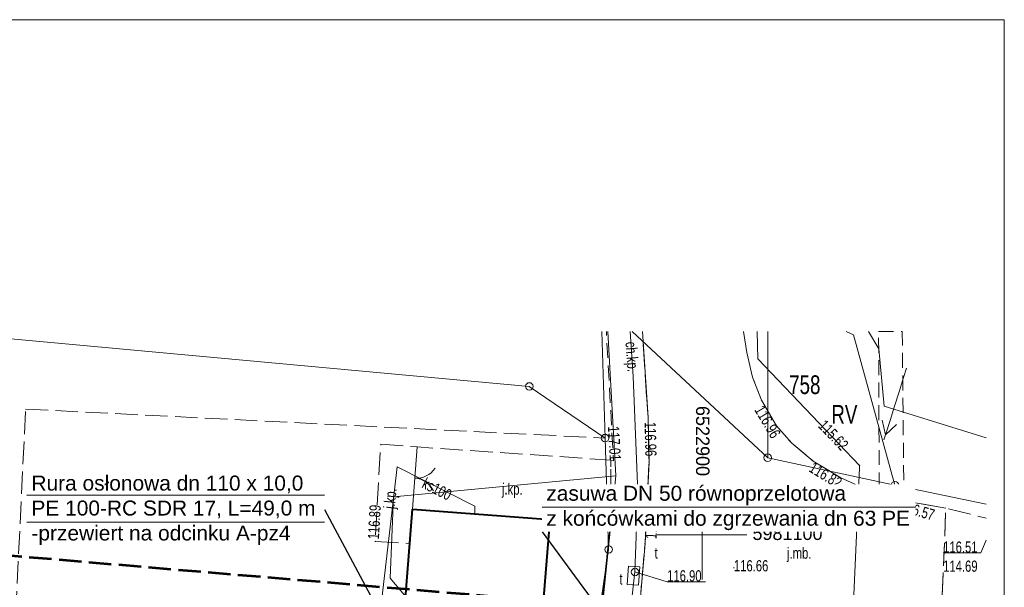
# Model space of a CAD drawing. Header units: metres. Extents: x 6522727 to 6522922, y 5980994 to 5981134.
# Tile 256 of 256: x 6522854 to 6522920, y 5981096 to 5981134. Entities that reach past the tile are written whole.
import ezdxf
from ezdxf.enums import TextEntityAlignment as Align

# ---------------------------------------------------------------- set-up
doc = ezdxf.new("R2010")
doc.units = ezdxf.units.M
doc.header["$MEASUREMENT"] = 0
doc.set_wipeout_variables(frame=1)
doc.linetypes.add('1.5_0.5', pattern=[2, 1.5, -0.5])
doc.linetypes.add('mz1.0_0.5', pattern=[1.5, 1, -0.5])
doc.layers.get('0').update_dxf_attribs({"color": 2})
for name, color, linetype, lineweight in [('-HYBRIS - GAZOCIAG - OPISY', 52, 'Continuous', 20), ('202-Punkt graniczny stabilizowany trwale', 7, 'Continuous', 0), ('209-Opis konturu klasyfikacyjnego', 7, 'Continuous', 0), ('211-Nr działki', 7, 'Continuous', 0), ('217-Granica konturu klasyfikcyjnego', 7, 'Continuous', 0), ('219-Linia granicy', 7, 'Continuous', 0), ('312-Budynek (powierzchnia)', 7, 'Continuous', 0), ('brama (linia)', 7, 'Continuous', 0), ('brama (linia) - symbol', 7, 'Continuous', 0), ('chodnik (powierzchnia)', 7, 'Continuous', 0), ('chodnik (powierzchnia)-Atr17', 7, 'Continuous', 0), ('jezdnia (powierzchnia)', 7, 'Continuous', 0), ('jezdnia (powierzchnia)-Atr17', 7, 'Continuous', 0), ('krawężnik (linia)', 7, 'Continuous', 0), ('Level 18', 7, 'Continuous', 0), ('Level 41', 7, 'Continuous', 0), ('Level 63', 7, 'Continuous', 0), ('ogrodzenie trwałe (linia)', 7, 'Continuous', 0), ('przewód elektroenergetyczny niskiego napięcia (linia) - symbol', 7, 'Continuous', 0), ('przewód gazowy (linia)', 7, 'Continuous', 0), ('przewód kanalizacyjny (linia)', 7, 'Continuous', 0), ('przewód kanalizacyjny (linia)-Atr1', 7, 'Continuous', 0), ('przewód telekomunikacyjny (linia)', 7, 'Continuous', 0), ('przewód wodociągowy (linia)', 7, 'Continuous', 0), ('punkt o określonej wysokości (sieć gazowa)', 7, 'Continuous', 0), ('punkt o określonej wysokości (sieć gazowa)-Atr3', 7, 'Continuous', 0), ('punkt o określonej wysokości (sieć kanalizacyjna)-Atr2', 7, 'Continuous', 0), ('punkt o określonej wysokości (sieć kanalizacyjna)-Atr3', 7, 'Continuous', 0), ('punkt o określonej wysokości (sieć telekomunikacyjna)', 7, 'Continuous', 0), ('punkt o określonej wysokości (sieć telekomunikacyjna)-Atr2', 7, 'Continuous', 0), ('punkt wysokościowy naturalny', 7, 'Continuous', 0), ('punkt wysokościowy naturalny-Atr2', 7, 'Continuous', 0), ('punkt wysokościowy sztuczny', 7, 'Continuous', 0), ('punkt wysokościowy sztuczny-Atr2', 7, 'Continuous', 0), ('rura ochronna - przewód gazowy (linia)', 7, 'Continuous', 0), ('właz - siec telekomunikacyjna (powierzchnia)', 7, 'Continuous', 0), ('właz - siec telekomunikacyjna (powierzchnia)-Atr17', 7, 'Continuous', 0), ('właz okrągły - siec telekomunikacyjna (punkt)', 7, 'Continuous', 0), ('właz okrągły - siec telekomunikacyjna (punkt)-Atr17', 7, 'Continuous', 0)]:
    doc.layers.add(name, color=color, linetype=linetype, lineweight=lineweight)
doc.styles.add('- POSESJA -', font='arial.ttf', dxfattribs={"height": 1})
doc.styles.get("Standard").update_dxf_attribs({"font": 'txt.shx', "width": 0.75})
doc.styles.add('Style-GEODEZJA', font='GEODEZJA.shx')
doc.linetypes.add('902-500', pattern='A,3.75,[1,ksztalty.shx,S=0.5,R=0,X=0,Y=0],3.75', length=7.5)

# ---------------------------------------------------------------- blocks, each defined once
blk = doc.blocks.new('202')
at = {"color": 0, "linetype": 'Continuous', "lineweight": -2}
blk.add_circle((0, 0), 0.25, dxfattribs=at)
blk = doc.blocks.new('US22')
at = {"color": 0, "linetype": 'Continuous', "lineweight": -2}
blk.add_circle((0, 0), 0.25, dxfattribs=at)
blk = doc.blocks.new('PW01')
at = {"linetype": 'Continuous', "lineweight": -2}
h = blk.add_hatch(color=0, dxfattribs=at)
edge = h.paths.add_edge_path()
edge.add_arc((0, 0), 0.045, 0, 360)
blk = doc.blocks.new('PW02')
at = {"linetype": 'Continuous', "lineweight": -2}
h = blk.add_hatch(color=0, dxfattribs=at)
edge = h.paths.add_edge_path()
edge.add_arc((0, 0), 0.045, 0, 360)
blk = doc.blocks.new('PE04')
at = {"color": 0, "linetype": 'Continuous', "lineweight": -2}
for p, q in [((0.65, 0), (0, 0)), ((0.65, 0), (1.65, 0)), ((1.65, 0), (2.65, 0)), ((2.65, 0), (3.65, 0)), ((3.65, 0), (4.65, 0)), ((4.65, 0), (3.784, 0.5)), ((4.65, 0), (3.784, -0.5)), ((4.65, 0), (5, 0))]:
    blk.add_line(p, q, dxfattribs=at)
blk = doc.blocks.new('OK02')
at = {"color": 0, "linetype": 'Continuous', "lineweight": -2}
for centre, start, end in [((-1.5, 0), 0, 60), ((1.5, 0), 120, 180)]:
    blk.add_arc(centre, 1.5, start, end, dxfattribs=at)

msp = doc.modelspace()

# ---------------------------------------------------------------- linework, layer by layer
at = {"layer": '-HYBRIS - GAZOCIAG - OPISY', "linetype": 'Continuous', "lineweight": 25}
for p, q in [((6522874.762, 5981101.691), (6522883.82, 5981084.844)), ((6522889.311, 5981100.194), (6522901.691, 5981083.467))]:
    msp.add_line(p, q, dxfattribs=at)
at = {"layer": '217-Granica konturu klasyfikcyjnego', "color": 3, "linetype": '1.5_0.5', "lineweight": 0, "flags": 128}
for points in [[(6522853.85, 5981088.74), (6522854.8, 5981108.39)], [(6522854.8, 5981108.39), (6522893.52, 5981106.45)]]:
    msp.add_lwpolyline(points, dxfattribs=at)
at = {"layer": '219-Linia granicy', "color": 7, "linetype": 'Continuous', "lineweight": 0, "flags": 128}
for points in [[(6522848.462, 5981113.559), (6522888.46, 5981109.9)], [(6522893.3, 5981113.559), (6522893.52, 5981106.45)], [(6522904.39, 5981105.14), (6522895.329, 5981113.559)], [(6522904.39, 5981105.14), (6522904.398, 5981113.559)], [(6522910.13, 5981113.34), (6522909.624, 5981113.559)], [(6522912.89, 5981103.31), (6522910.13, 5981113.34)], [(6522888.46, 5981109.9), (6522893.52, 5981106.45)], [(6522893.52, 5981106.45), (6522893.76, 5981099.01)], [(6522912.89, 5981103.31), (6522904.39, 5981105.14)], [(6522918.978, 5981102.046), (6522912.89, 5981103.31)], [(6522891.78, 5981085.53), (6522893.76, 5981099.01)]]:
    msp.add_lwpolyline(points, dxfattribs=at)
at = {"layer": '312-Budynek (powierzchnia)', "color": 7, "linetype": 'Continuous', "lineweight": 40, "flags": 128}
for points in [[(6522879.7, 5981089.53), (6522880.66, 5981101.7)], [(6522880.66, 5981101.7), (6522889.84, 5981101.02)], [(6522889.84, 5981101.02), (6522888.86, 5981088.89)]]:
    msp.add_lwpolyline(points, dxfattribs=at)
at = {"layer": 'brama (linia)', "color": 7, "linetype": 'Continuous', "lineweight": 0, "flags": 128}
msp.add_lwpolyline([(6522880.96, 5981105.86), (6522880.66, 5981101.7)], dxfattribs=at)
at = {"layer": 'chodnik (powierzchnia)', "color": 7, "linetype": 'mz1.0_0.5', "lineweight": 0, "flags": 128}
msp.add_lwpolyline([(6522896.017, 5981113.559), (6522896.017, 5981113.559), (6522896.39, 5981107.83), (6522896.46, 5981104.86), (6522896.19, 5981099.41), (6522895.76, 5981094.32), (6522895.27, 5981090.48), (6522894.44, 5981085.38), (6522892.95, 5981085.6), (6522892.23, 5981085.66), (6522893.89, 5981100.72), (6522893.9, 5981104.98), (6522894.08, 5981104.95), (6522893.607, 5981113.559), (6522893.607, 5981113.559)], dxfattribs=at)
at = {"layer": 'chodnik (powierzchnia)', "color": 7, "linetype": 'mz1.0_0.5', "lineweight": 0}
msp.add_3dface([(6522911.799, 5981113.559), (6522913.378, 5981113.559), (6522913.49, 5981102.27), (6522911.84, 5981102.74)], dxfattribs=at)
at = {"layer": 'jezdnia (powierzchnia)', "color": 7, "linetype": '1.5_0.5', "lineweight": 0, "flags": 128}
for points in [[(6522886.173, 5981048.251), (6522886.173, 5981048.251), (6522888.82, 5981059.78), (6522891.22, 5981069.8), (6522893.14, 5981078.66), (6522894.44, 5981085.38), (6522895.27, 5981090.48), (6522895.76, 5981094.32), (6522896.19, 5981099.41), (6522896.46, 5981104.86), (6522896.39, 5981107.83), (6522896.017, 5981113.559)], [(6522902.767, 5981113.559), (6522902.767, 5981113.559), (6522903, 5981112.17), (6522903.37, 5981110.53), (6522903.97, 5981108.98), (6522904.98, 5981107.28), (6522905.99, 5981106.11), (6522907.43, 5981104.92), (6522909.27, 5981103.8), (6522910.62, 5981103.2), (6522911.84, 5981102.74), (6522913.49, 5981102.27), (6522916.29, 5981101.77), (6522916.01, 5981094.97), (6522913.56, 5981095.04), (6522911.32, 5981094.7), (6522908.6, 5981093.85), (6522906.2, 5981092.7), (6522903.92, 5981090.92), (6522902.48, 5981089.03), (6522901.41, 5981086.83), (6522900.6, 5981084.16), (6522897.13, 5981068.58), (6522892.44, 5981048.251)], [(6522918.978, 5981094.534), (6522918.95, 5981094.54), (6522916.01, 5981094.97), (6522916.29, 5981101.77), (6522918.978, 5981101.11)]]:
    msp.add_lwpolyline(points, dxfattribs=at)
msp.add_lwpolyline([(6522878.53, 5981106.04), (6522880.96, 5981105.86), (6522893.9, 5981104.98), (6522893.89, 5981100.72), (6522889.84, 5981101.02), (6522880.66, 5981101.7), (6522880.49, 5981099.42), (6522878.16, 5981099.55), (6522878.53, 5981106.04)], close=True, dxfattribs=at)
at = {"layer": 'krawężnik (linia)', "color": 7, "linetype": 'Continuous', "lineweight": 13, "flags": 128}
for points in [[(6522886.173, 5981048.251), (6522888.82, 5981059.78), (6522891.22, 5981069.8), (6522893.14, 5981078.66), (6522894.44, 5981085.38), (6522895.27, 5981090.48), (6522895.76, 5981094.32), (6522896.19, 5981099.41), (6522896.46, 5981104.86), (6522896.39, 5981107.83), (6522896.017, 5981113.559)], [(6522902.767, 5981113.559), (6522903, 5981112.17), (6522903.37, 5981110.53), (6522903.97, 5981108.98), (6522904.98, 5981107.28), (6522905.99, 5981106.11), (6522907.43, 5981104.92), (6522909.27, 5981103.8), (6522910.62, 5981103.2), (6522911.84, 5981102.74), (6522913.49, 5981102.27), (6522916.29, 5981101.77)]]:
    msp.add_lwpolyline(points, dxfattribs=at)
at = {"layer": 'Level 18', "color": 7, "linetype": 'Continuous', "lineweight": 13}
for p, q in [((6522900, 5981100), (6522900, 5981103)), ((6522900, 5981100), (6522897, 5981100)), ((6522903, 5981100), (6522900, 5981100)), ((6522900, 5981097), (6522900, 5981100))]:
    msp.add_line(p, q, dxfattribs=at)
at = {"layer": 'Level 41', "color": 3, "linetype": '1.5_0.5', "lineweight": 53}
msp.add_lwpolyline([(6522734.68, 5981079.531), (6522908.035, 5981061.678), (6522913.271, 5981091.378), (6522900.38, 5981094.652), (6522738.976, 5981108.294), (6522734.68, 5981079.531)], close=True, dxfattribs=at)
at = {"layer": 'Level 63', "color": 7, "linetype": 'Continuous', "lineweight": 13}
msp.add_3dface([(6522726.924, 5980994.39), (6522726.924, 5981134.39), (6522920.198, 5981134.39), (6522920.198, 5980994.39)], dxfattribs=at)
at = {"layer": 'ogrodzenie trwałe (linia)', "color": 7, "linetype": '902-500', "lineweight": 13, "flags": 128}
msp.add_lwpolyline([(6522885.84, 5981086.13), (6522892.23, 5981085.66), (6522893.89, 5981100.72), (6522889.84, 5981101.02)], dxfattribs=at)
at = {"layer": 'przewód gazowy (linia)', "color": 40, "linetype": 'Continuous', "lineweight": 0, "flags": 128}
msp.add_lwpolyline([(6522903.691, 5981113.559), (6522903.73, 5981111.74), (6522910.53, 5981104.63), (6522910.52, 5981104.47), (6522910.06, 5981093.98), (6522910.05, 5981093.76), (6522910.32, 5981093.01)], dxfattribs=at)
at = {"layer": 'przewód kanalizacyjny (linia)', "color": 34, "linetype": 'Continuous', "lineweight": 0, "flags": 128}
for points in [[(6522879.62, 5981104.54), (6522877.24, 5981084.04), (6522875.19, 5981074.67)], [(6522884.81, 5981101.39), (6522884.82, 5981101.9), (6522879.62, 5981104.54)]]:
    msp.add_lwpolyline(points, dxfattribs=at)
at = {"layer": 'przewód telekomunikacyjny (linia)', "color": 30, "linetype": 'Continuous', "lineweight": 0, "flags": 128}
for points in [[(6522895.199, 5981113.559), (6522895.39, 5981110.57), (6522895.7, 5981102.85), (6522895.52, 5981097.51), (6522894.62, 5981089.52), (6522893.78, 5981084.21), (6522891.17, 5981073.02), (6522886.99, 5981055.01), (6522885.371, 5981048.251)], [(6522911.122, 5981113.559), (6522911.82, 5981112.42), (6522912.18, 5981108.59), (6522918.978, 5981106.46)]]:
    msp.add_lwpolyline(points, dxfattribs=at)
at = {"layer": 'przewód wodociągowy (linia)', "color": 5, "linetype": 'Continuous', "lineweight": 0, "flags": 128}
for points in [[(6522893.695, 5981113.559), (6522894.25, 5981103.94), (6522892.4, 5981085.94), (6522888.12, 5981065.33), (6522884.25, 5981049.45), (6522884.001, 5981048.251)], [(6522894.25, 5981103.94), (6522879.39, 5981102.52), (6522879.17, 5981097.1), (6522880.23, 5981095.82)]]:
    msp.add_lwpolyline(points, dxfattribs=at)
at = {"layer": 'punkt o określonej wysokości (sieć kanalizacyjna)-Atr2', "color": 7, "flags": 128}
msp.add_lwpolyline([(6522918.978, 5981099.641), (6522918.64, 5981098.78), (6522916.11, 5981098.78)], dxfattribs=at)
at = {"layer": 'punkt o określonej wysokości (sieć telekomunikacyjna)-Atr2', "color": 7, "flags": 128}
msp.add_lwpolyline([(6522895.52, 5981097.51), (6522897.67, 5981096.86), (6522900.231, 5981096.86)], dxfattribs=at)
at = {"layer": 'rura ochronna - przewód gazowy (linia)', "color": 40, "linetype": 'Continuous', "lineweight": 13, "flags": 128}
msp.add_lwpolyline([(6522910.52, 5981104.47), (6522910.06, 5981093.98)], dxfattribs=at)
at = {"layer": 'właz - siec telekomunikacyjna (powierzchnia)', "color": 7, "linetype": 'Continuous', "lineweight": 0}
msp.add_3dface([(6522895, 5981096.67), (6522895.08, 5981097.91), (6522895.84, 5981097.86), (6522895.76, 5981096.62)], dxfattribs=at)

# ---------------------------------------------------------------- block references
at = {"layer": '202-Punkt graniczny stabilizowany trwale', "color": 7, "linetype": 'Continuous', "lineweight": 0}
for p in [(6522888.46, 5981109.9), (6522893.52, 5981106.45), (6522904.39, 5981105.14), (6522912.89, 5981103.31), (6522893.76, 5981099.01)]:
    msp.add_blockref('202', p, dxfattribs=at)
at = {"layer": 'brama (linia) - symbol', "color": 7, "linetype": 'Continuous', "lineweight": 0, "rotation": 265.875}
msp.add_blockref('OK02', (6522880.81, 5981103.78), dxfattribs=at)
at = {"layer": 'przewód elektroenergetyczny niskiego napięcia (linia) - symbol', "color": 1, "linetype": 'Continuous', "lineweight": 0, "rotation": 252.515}
msp.add_blockref('PE04', (6522913.66, 5981111.11), dxfattribs=at)
at = {"layer": 'punkt o określonej wysokości (sieć gazowa)', "color": 40, "linetype": 'Continuous', "lineweight": 0}
msp.add_blockref('PW01', (6522910.53, 5981104.63), dxfattribs=at)
at = {"layer": 'punkt o określonej wysokości (sieć telekomunikacyjna)', "color": 30, "linetype": 'Continuous', "lineweight": 0, "rotation": 88.822}
msp.add_blockref('PW01', (6522895.52, 5981097.51), dxfattribs=at)
at = {"layer": 'punkt wysokościowy naturalny', "color": 7, "linetype": 'Continuous', "lineweight": 0}
for p in [(6522864.3, 5981101.13), (6522891.86, 5981100.87)]:
    msp.add_blockref('PW01', p, dxfattribs=at)
at = {"layer": 'punkt wysokościowy sztuczny', "color": 7, "linetype": 'Continuous', "lineweight": 0}
for p in [(6522903.97, 5981108.98), (6522894.08, 5981104.95), (6522896.46, 5981104.86), (6522907.43, 5981104.92), (6522911.89, 5981102.67), (6522913.49, 5981102.27), (6522878.16, 5981099.55), (6522896.19, 5981099.41), (6522902.13, 5981097.79)]:
    msp.add_blockref('PW02', p, dxfattribs=at)
at = {"layer": 'właz okrągły - siec telekomunikacyjna (punkt)', "color": 7, "linetype": 'Continuous', "lineweight": 0, "rotation": 88.822}
msp.add_blockref('US22', (6522895.52, 5981097.51), dxfattribs=at)

# ---------------------------------------------------------------- texts
at = {"layer": '209-Opis konturu klasyfikacyjnego', "color": 3, "linetype": 'Continuous', "lineweight": 0, "insert": (6522908.64, 5981108.66), "char_height": 1.25, "attachment_point": 1, "line_spacing_factor": 0.6}
msp.add_mtext('\\FGEODEZJA;RV', dxfattribs=at)
at = {"layer": '211-Nr działki', "color": 7, "linetype": 'Continuous', "lineweight": 0, "insert": (6522905.82, 5981109.373), "char_height": 1.25, "attachment_point": 7, "line_spacing_factor": 0.6}
msp.add_mtext('\\FGEODEZJA;758', dxfattribs=at)
at = {"layer": 'chodnik (powierzchnia)-Atr17', "color": 7, "insert": (6522894.651, 5981112.841), "char_height": 0.75, "attachment_point": 7, "rotation": 274.28197, "line_spacing_factor": 0.6}
msp.add_mtext('\\FGEODEZJA;ch.kp.', dxfattribs=at)
at = {"layer": 'jezdnia (powierzchnia)-Atr17', "color": 7, "char_height": 0.75, "attachment_point": 7, "line_spacing_factor": 0.6}
for insert, rotation in [((6522879.689, 5981101.676), 84.44703), ((6522886.626, 5981102.46), 359.10099)]:
    msp.add_mtext('\\FGEODEZJA;j.kp.', dxfattribs=dict(at, insert=insert, rotation=rotation))
at = {"layer": 'jezdnia (powierzchnia)-Atr17', "color": 7, "insert": (6522905.68, 5981098.17), "char_height": 0.75, "attachment_point": 7, "line_spacing_factor": 0.6}
msp.add_mtext('\\FGEODEZJA;j.mb.', dxfattribs=at)
at = {"layer": 'Level 18', "color": 7, "linetype": 'Continuous', "lineweight": 13, "style": 'Style-GEODEZJA'}
msp.add_text('6522900', height=0.9, rotation=270, dxfattribs=at).set_placement((6522900.048, 5981108.599), align=Align.MIDDLE_LEFT)
msp.add_text('5981100', height=0.9, dxfattribs=at).set_placement((6522903.366, 5981100.096), align=Align.MIDDLE_LEFT)
at = {"layer": 'przewód kanalizacyjny (linia)-Atr1', "color": 34, "insert": (6522881.393, 5981103.499), "char_height": 0.75, "attachment_point": 4, "rotation": 333.08301, "line_spacing_factor": 0.6}
msp.add_mtext('\\FGEODEZJA;ks100', dxfattribs=at)
at = {"layer": 'punkt o określonej wysokości (sieć gazowa)-Atr3', "color": 40, "insert": (6522907.709, 5981107.217), "char_height": 0.75, "attachment_point": 7, "rotation": 313.72301, "line_spacing_factor": 0.6}
msp.add_mtext('\\FGEODEZJA;115.62', dxfattribs=at)
at = {"layer": 'punkt o określonej wysokości (sieć kanalizacyjna)-Atr2', "color": 34, "insert": (6522916.11, 5981098.788), "char_height": 0.75, "attachment_point": 7, "line_spacing_factor": 0.6}
msp.add_mtext('\\FGEODEZJA;116.51', dxfattribs=at)
at = {"layer": 'punkt o określonej wysokości (sieć kanalizacyjna)-Atr3', "color": 34, "insert": (6522916.11, 5981097.513), "char_height": 0.75, "attachment_point": 7, "line_spacing_factor": 0.6}
msp.add_mtext('\\FGEODEZJA;114.69', dxfattribs=at)
at = {"layer": 'punkt o określonej wysokości (sieć telekomunikacyjna)-Atr2', "color": 30, "insert": (6522897.67, 5981096.868), "char_height": 0.75, "attachment_point": 7, "line_spacing_factor": 0.6}
msp.add_mtext('\\FGEODEZJA;116.90', dxfattribs=at)
at = {"layer": 'punkt wysokościowy naturalny-Atr2', "color": 7, "char_height": 0.75, "attachment_point": 7, "line_spacing_factor": 0.6}
for s, insert in [('\\FGEODEZJA;116.9', (6522864.3, 5981100.88)), ('\\FGEODEZJA;116.8', (6522891.86, 5981100.62))]:
    msp.add_mtext(s, dxfattribs=dict(at, insert=insert))
at = {"layer": 'punkt wysokościowy sztuczny-Atr2', "color": 7, "char_height": 0.75, "line_spacing_factor": 0.6}
for s, insert, attachment_point, rotation in [('\\FGEODEZJA;116.96', (6522904.12, 5981108.72), 1, 300.71499), ('\\FGEODEZJA;117.01', (6522893.7, 5981107.226), 7, 273.14299), ('\\FGEODEZJA;116.96', (6522896.15, 5981107.524), 7, 271.35001), ('\\FGEODEZJA;116.82', (6522907.47, 5981104.9), 1, 328.67098), ('\\FGEODEZJA;116.89', (6522878.42, 5981099.676), 7, 86.73702), ('\\FGEODEZJA;116.87', (6522896.21, 5981099.74), 1, 87.16299), ('\\FGEODEZJA;116.57', (6522913.4, 5981102.29), 1, 344.10001)]:
    msp.add_mtext(s, dxfattribs=dict(at, insert=insert, attachment_point=attachment_point, rotation=rotation))
at = {"layer": 'punkt wysokościowy sztuczny-Atr2', "color": 7, "char_height": 0.75, "attachment_point": 7, "line_spacing_factor": 0.6}
for s, insert in [('\\FGEODEZJA;116.60', (6522911.89, 5981102.42)), ('\\FGEODEZJA;116.66', (6522902.13, 5981097.54))]:
    msp.add_mtext(s, dxfattribs=dict(at, insert=insert))
at = {"layer": 'właz - siec telekomunikacyjna (powierzchnia)-Atr17', "color": 7, "insert": (6522894.48, 5981096.66), "char_height": 0.75, "attachment_point": 7, "line_spacing_factor": 0.6}
msp.add_mtext('\\FGEODEZJA;t', dxfattribs=at)
at = {"layer": 'właz okrągły - siec telekomunikacyjna (punkt)-Atr17', "color": 7, "insert": (6522896.83, 5981098.4), "char_height": 0.75, "attachment_point": 7, "line_spacing_factor": 0.6}
msp.add_mtext('\\FGEODEZJA;t', dxfattribs=at)

# ---------------------------------------------------------------- next in the draw order: wipeouts: each hides what was drawn before it
at = {"linetype": 'Continuous', "lineweight": 25}
for points in [[(6522854.884, 5981104.172), (6522874.762, 5981104.172), (6522874.762, 5981099.211), (6522854.886, 5981099.189)], [(6522889.311, 5981103.357), (6522914.253, 5981103.357), (6522914.253, 5981100.194), (6522889.311, 5981100.194)]]:
    msp.add_wipeout(points, dxfattribs=at).dxf.layer = '-HYBRIS - GAZOCIAG - OPISY'

# ---------------------------------------------------------------- next in the draw order: linework, layer by layer
at = {"layer": '-HYBRIS - GAZOCIAG - OPISY', "linetype": 'Continuous', "lineweight": 25}
for p, q in [((6522854.884, 5981102.649), (6522874.762, 5981102.67)), ((6522889.311, 5981101.834), (6522914.253, 5981101.856)), ((6522854.885, 5981100.833), (6522874.763, 5981100.855))]:
    msp.add_line(p, q, dxfattribs=at)

# ---------------------------------------------------------------- next in the draw order: texts
at = {"layer": '-HYBRIS - GAZOCIAG - OPISY', "linetype": 'Continuous', "lineweight": 25, "char_height": 1, "width": 46.03323, "attachment_point": 1, "style": '- POSESJA -'}
for s, insert in [('Rura osłonowa dn 110 x 10,0\\PPE 100-RC SDR 17, L=49,0 m\\P-przewiert na odcinku A-pz4', (6522855.189, 5981103.948)), ('zasuwa DN 50 równoprzelotowa \\Pz końcówkami do zgrzewania dn 63 PE', (6522889.594, 5981103.268))]:
    msp.add_mtext(s, dxfattribs=dict(at, insert=insert))

doc.saveas('drawing.dxf')
